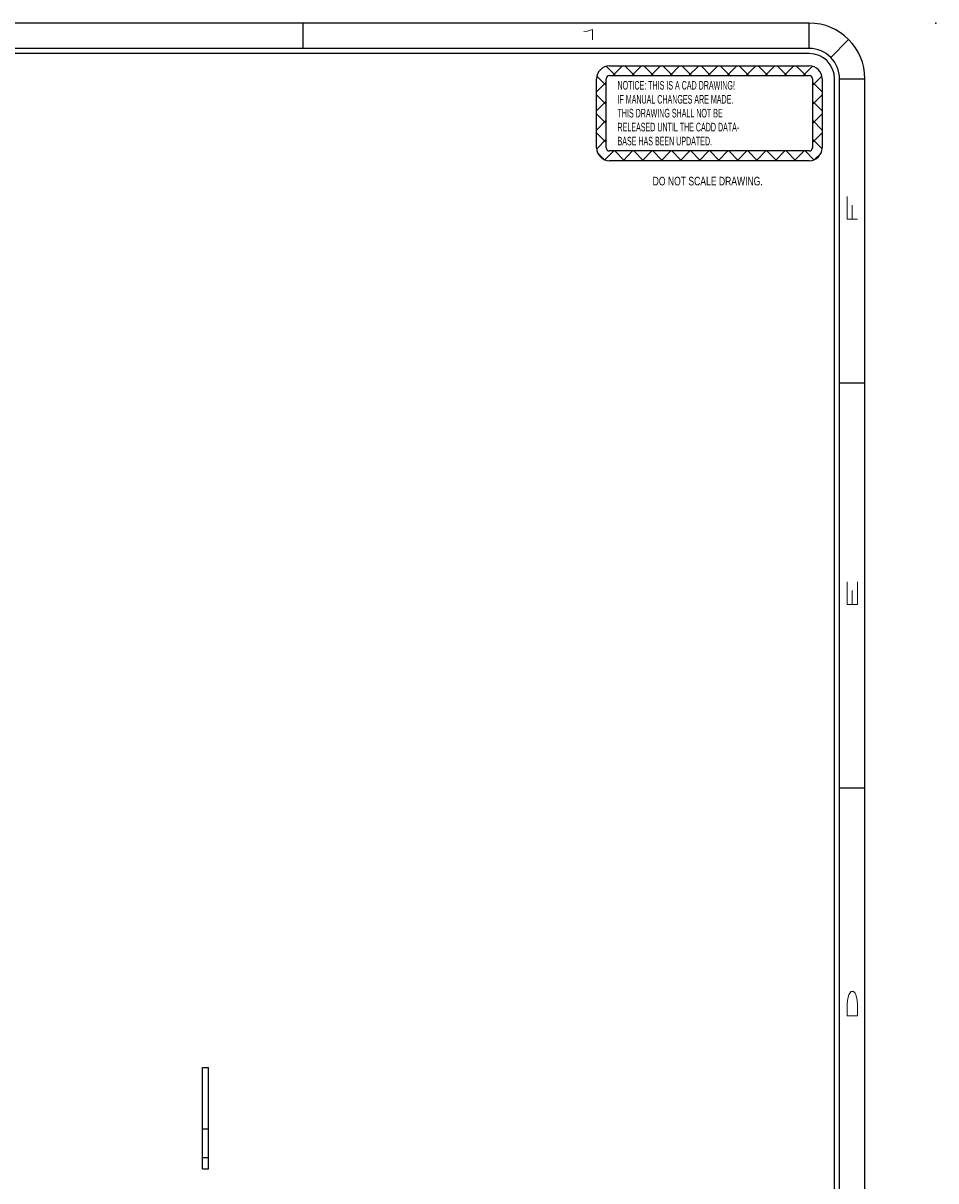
# Model space of a CAD drawing. Header units: inches. Extents: x 1802 to 2468, y -253 to -72.
# Tile 241 of 256: x 2095 to 2104, y -171 to -160. Entities that reach past the tile are written whole.
import ezdxf

# ---------------------------------------------------------------- set-up
doc = ezdxf.new("R2010")
doc.units = ezdxf.units.IN
doc.header["$LTSCALE"] = 0.5
doc.header["$MEASUREMENT"] = 0
doc.linetypes.add('HIDDEN', pattern=[0.225, 0.15, -0.075])
for name, color, linetype in [('DSS-M-S', 53, 'Continuous'), ('SID-M-D', 42, 'Continuous'), ('SID-M-H', 4, 'HIDDEN'), ('SID-M-S', 105, 'Continuous')]:
    doc.layers.add(name, color=color, linetype=linetype)
doc.styles.add('R', font='ROMAND.SHX')
doc.styles.add('SLDTEXTSTYLE0', font='TXT', dxfattribs={"width": 0.595745})
doc.styles.add('SLDTEXTSTYLE1', font='TXT', dxfattribs={"width": 0.744681})

# ---------------------------------------------------------------- blocks, each defined once
blk = doc.blocks.new('SW_NOTE_0')
at = {"layer": 'DSS-M-S', "color": 0, "insert": (0, 0.11), "char_height": 0.08504, "attachment_point": 1, "style": 'SLDTEXTSTYLE0'}
blk.add_mtext('RELEASED UNTIL THE CADD DATA-', dxfattribs=at)
blk = doc.blocks.new('SW_NOTE_0_1')
at = {"layer": 'DSS-M-S', "color": 0, "insert": (0, 0.11), "char_height": 0.08504, "attachment_point": 1, "style": 'SLDTEXTSTYLE0'}
blk.add_mtext('BASE HAS BEEN UPDATED.', dxfattribs=at)
blk = doc.blocks.new('SW_NOTE_0_2')
at = {"layer": 'DSS-M-S', "color": 0, "insert": (0.872, 0.11), "char_height": 0.08504, "attachment_point": 2, "style": 'SLDTEXTSTYLE1'}
blk.add_mtext('DO NOT SCALE DRAWING.', dxfattribs=at)
blk = doc.blocks.new('SW_NOTE_0_3')
at = {"layer": 'DSS-M-S', "color": 0, "insert": (0, 0.11), "char_height": 0.08504, "attachment_point": 1, "style": 'SLDTEXTSTYLE0'}
blk.add_mtext('THIS DRAWING SHALL NOT BE', dxfattribs=at)
blk = doc.blocks.new('SW_NOTE_0_4')
at = {"layer": 'DSS-M-S', "color": 0, "insert": (0, 0.11), "char_height": 0.08504, "attachment_point": 1, "style": 'SLDTEXTSTYLE0'}
blk.add_mtext('IF MANUAL CHANGES ARE MADE.', dxfattribs=at)
blk = doc.blocks.new('SW_NOTE_0_5')
at = {"layer": 'DSS-M-S', "color": 0, "insert": (0, 0.11), "char_height": 0.08504, "attachment_point": 1, "style": 'SLDTEXTSTYLE0'}
blk.add_mtext('NOTICE: THIS IS A CAD DRAWING!', dxfattribs=at)
blk = doc.blocks.new('DMBLK256')
at = {"layer": 'DSS-M-S', "color": 8}
for p, q in [((-0.89, 0.409), (-0.982, 0.501)), ((-0.949, 0.505), (1.022, 0.505)), ((-0.916, 0.409), (-0.82, 0.505)), ((-0.702, 0.409), (-0.798, 0.505)), ((-0.728, 0.409), (-0.633, 0.505)), ((-0.514, 0.409), (-0.61, 0.505)), ((-0.54, 0.409), (-0.445, 0.505)), ((-0.327, 0.409), (-0.422, 0.505)), ((-0.352, 0.409), (-0.257, 0.505)), ((-0.139, 0.409), (-0.234, 0.505)), ((-0.165, 0.409), (-0.069, 0.505)), ((0.049, 0.409), (-0.046, 0.505)), ((0.023, 0.409), (0.119, 0.505)), ((0.237, 0.409), (0.142, 0.505)), ((0.211, 0.409), (0.307, 0.505)), ((0.425, 0.409), (0.329, 0.505)), ((0.399, 0.409), (0.495, 0.505)), ((0.613, 0.409), (0.517, 0.505)), ((0.587, 0.409), (0.683, 0.505)), ((0.801, 0.409), (0.705, 0.505)), ((0.775, 0.409), (0.871, 0.505)), ((0.989, 0.409), (0.893, 0.505)), ((0.963, 0.409), (1.054, 0.501)), ((-1.077, -0.303), (-1.077, 0.377)), ((-1.077, 0.248), (-0.981, 0.344)), ((-0.981, 0.312), (-1.074, 0.405)), ((-0.981, -0.303), (-0.981, 0.377)), ((-0.949, 0.409), (1.022, 0.409)), ((1.054, 0.312), (1.147, 0.405)), ((1.054, 0.377), (1.054, -0.303)), ((1.15, 0.248), (1.054, 0.344)), ((1.15, 0.377), (1.15, -0.303)), ((-0.981, 0.124), (-1.077, 0.22)), ((-1.077, 0.06), (-0.981, 0.156)), ((1.054, 0.124), (1.15, 0.22)), ((1.15, 0.06), (1.054, 0.156)), ((-0.981, -0.064), (-1.077, 0.032)), ((1.054, -0.064), (1.15, 0.032)), ((-1.077, -0.128), (-0.981, -0.032)), ((1.15, -0.128), (1.054, -0.032)), ((-0.981, -0.251), (-1.077, -0.156)), ((-1.076, -0.315), (-0.981, -0.22)), ((1.054, -0.251), (1.15, -0.156)), ((1.149, -0.315), (1.054, -0.22)), ((-0.995, -0.422), (-0.908, -0.335)), ((1.022, -0.335), (-0.949, -0.335)), ((-0.802, -0.431), (-0.898, -0.335)), ((-0.816, -0.431), (-0.721, -0.335)), ((-0.614, -0.431), (-0.71, -0.335)), ((-0.628, -0.431), (-0.533, -0.335)), ((-0.426, -0.431), (-0.522, -0.335)), ((-0.44, -0.431), (-0.345, -0.335)), ((-0.239, -0.431), (-0.334, -0.335)), ((-0.252, -0.431), (-0.157, -0.335)), ((-0.051, -0.431), (-0.146, -0.335)), ((-0.065, -0.431), (0.031, -0.335)), ((0.137, -0.431), (0.042, -0.335)), ((0.123, -0.431), (0.219, -0.335)), ((0.325, -0.431), (0.23, -0.335)), ((0.311, -0.431), (0.407, -0.335)), ((0.513, -0.431), (0.417, -0.335)), ((0.499, -0.431), (0.595, -0.335)), ((0.701, -0.431), (0.605, -0.335)), ((0.687, -0.431), (0.783, -0.335)), ((0.889, -0.431), (0.793, -0.335)), ((0.875, -0.431), (0.971, -0.335)), ((1.068, -0.422), (0.981, -0.335)), ((-1.001, -0.42), (-1.066, -0.355)), ((1.022, -0.431), (-0.949, -0.431)), ((1.074, -0.42), (1.139, -0.355))]:
    blk.add_line(p, q, dxfattribs=at)
for centre, radius, start, end in [((-0.949, 0.377), 0.128, 90, 180), ((1.022, 0.377), 0.128, 0, 90), ((-0.949, 0.377), 0.0319, 90, 180), ((1.022, 0.377), 0.0319, 0, 90), ((-0.949, -0.303), 0.128, 180, 270), ((-0.949, -0.303), 0.0319, 180, 270), ((1.022, -0.303), 0.0319, 270, 0), ((1.022, -0.303), 0.128, 270, 0)]:
    blk.add_arc(centre, radius, start, end, dxfattribs=at)
at = {"layer": 'DSS-M-S', "color": 154}
for name, p in [('SW_NOTE_0_5', (-0.87, 0.246)), ('SW_NOTE_0_4', (-0.87, 0.108)), ('SW_NOTE_0_3', (-0.87, -0.029)), ('SW_NOTE_0', (-0.87, -0.167)), ('SW_NOTE_0_1', (-0.87, -0.305)), ('SW_NOTE_0_2', (-0.852, -0.7))]:
    blk.add_blockref(name, p, dxfattribs=at)
blk = doc.blocks.new('*U9')
at = {"layer": 'SID-M-D'}
blk.add_point((1.25, 22.55), dxfattribs=at)
at = {"layer": 'SID-M-S'}
for p, q in [((0, 22.55), (-34, 22.55)), ((-5, 22.55), (-5, 22.3)), ((0, 22.3), (0, 22.55)), ((0, 22.3), (-34, 22.3)), ((0.212, 22.212), (0.389, 22.389)), ((0, 22.25), (-34, 22.25)), ((0.25, 0), (0.25, 22)), ((0.3, 0), (0.3, 22)), ((0.3, 22), (0.55, 22)), ((0.55, 0), (0.55, 22)), ((0.3, 19), (0.55, 19)), ((0.3, 15), (0.55, 15))]:
    blk.add_line(p, q, dxfattribs=at)
for radius, start in [(0.55, 360), (0.3, 360), (0.25, 0)]:
    blk.add_arc((0, 22), radius, start, 90, dxfattribs=at)
blk.add_blockref('DMBLK256', (-1.022, 21.623), dxfattribs=at)
at = {"layer": 'SID-M-D', "style": 'R', "width": 4}
blk.add_text('1', height=0.1, dxfattribs=at).set_placement((-2.327, 22.386))
for s, p in [('F', (0.476, 20.547)), ('E', (0.476, 16.743)), ('D', (0.476, 12.681))]:
    blk.add_text(s, height=0.1, rotation=90, dxfattribs=at).set_placement(p)

msp = doc.modelspace()

# ---------------------------------------------------------------- linework, layer by layer
at = {"layer": 'SID-M-H'}
for p, q in [((2097.01862, -170.46664), (2096.95862, -170.46664)), ((2096.95862, -170.74764), (2097.01862, -170.74764))]:
    msp.add_line(p, q, dxfattribs=at)
at = {"layer": 'SID-M-S'}
for p, q in [((2096.95862, -170.85714), (2096.95862, -169.85714)), ((2096.95862, -169.85714), (2097.01862, -169.85714)), ((2097.01862, -170.85714), (2097.01862, -169.85714)), ((2096.95862, -170.85714), (2097.01862, -170.85714))]:
    msp.add_line(p, q, dxfattribs=at)

# ---------------------------------------------------------------- block references
at = {"layer": 'SID-M-D'}
msp.add_blockref('*U9', (2102.94756, -182.09685), dxfattribs=at)

doc.saveas('drawing.dxf')
